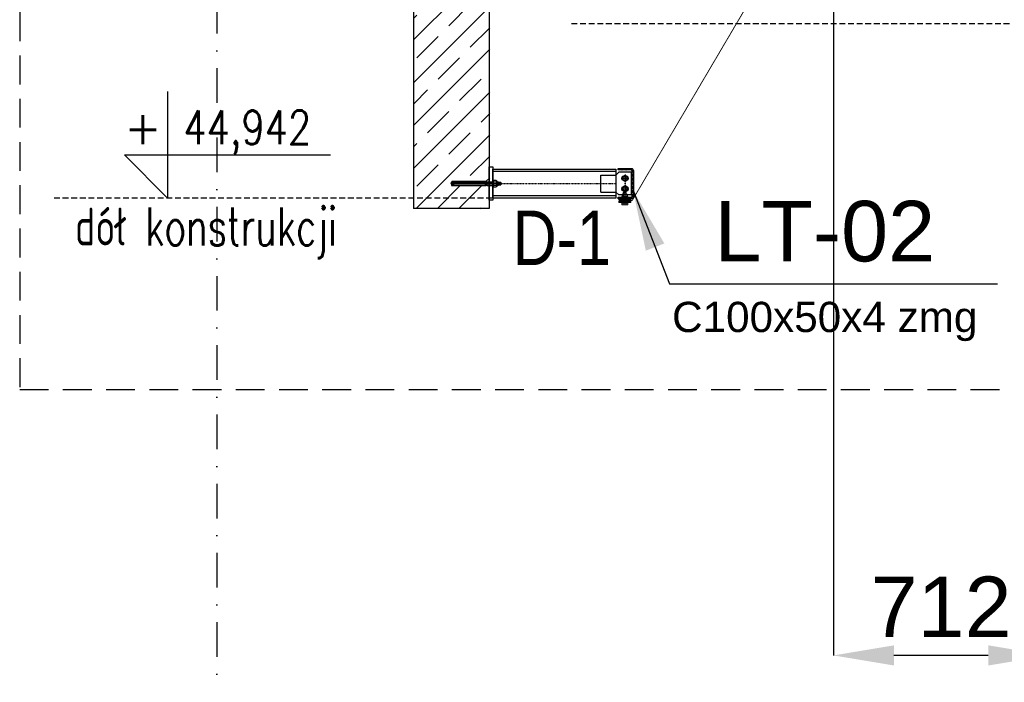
# Model space of a CAD drawing. Header units: millimetres. Extents: x -34919 to 306996, y -293018 to -145733.
# Tile 3 of 256: x -7495 to -4241, y -199718 to -197530. Entities that reach past the tile are written whole.
import ezdxf
from ezdxf.enums import TextEntityAlignment as Align

# ---------------------------------------------------------------- set-up
doc = ezdxf.new("R2010")
doc.units = ezdxf.units.MM
doc.header["$LTSCALE"] = 3
for name, pattern in [('DASHDOT', [25.4, 12.7, -6.35, 0, -6.35]), ('DASHED', [19.05, 12.7, -6.35]), ('DASHED2', [9.525, 6.35, -3.175]), ('HIDDEN', [9.525, 6.35, -3.175]), ('PRZE', [0.8, 0.4, -0.2, 0, -0.2])]:
    doc.linetypes.add(name, pattern=pattern)
doc.layers.add('-KONTURY', color=7, linetype='Continuous', lineweight=18)
doc.layers.add('OPISY', color=2, linetype='Continuous', lineweight=13)
for name, color, linetype in [('AR-----H0_HATCHES_RASTERIT', 8, 'Continuous'), ('ARF2000E0_LOAD_BEARING_KANTAVAT', 1, 'Continuous'), ('C', 4, 'PRZE'), ('K-Podkonstrukcja ścian', 4, 'Continuous'), ('LAYER1', 7, 'Continuous'), ('LISTWA CEOWA', 2, 'Continuous'), ('poziome 1', 7, 'Continuous'), ('slupki', 7, 'Continuous'), ('stezenia', 4, 'Continuous'), ('STĘŻENIA_OPIS', 4, 'Continuous')]:
    doc.layers.add(name, color=color, linetype=linetype)
doc.styles.add('ROMANS', font='romans.shx')
doc.styles.get("Standard").update_dxf_attribs({"font": 'arial.ttf', "height": 25})
doc.dimstyles.new('STANDARD-100', dxfattribs={"dimscale": 100, "dimtxt": 2, "dimasz": 2, "dimexe": 0, "dimexo": 0, "dimgap": 0.6, "dimtad": 1, "dimdec": 0, "dimzin": 12, "dimdsep": 46, "dimtxsty": 'Standard', "dimcen": 1, "dimclrd": 256, "dimclre": 256, "dimclrt": 2, "dimadec": 0, "dimazin": 0, "dimtfac": 1, "dimtdec": 0, "dimtmove": 0, "dimatfit": 3, "dimfxl": 0, "dimtolj": 1, "dimtzin": 0, "dimarcsym": 0})

# ---------------------------------------------------------------- blocks, each defined once
blk = doc.blocks.new('*D1683')
at = {"lineweight": -2, "transparency": 16777216}
for p, q in [((-4805.5, -196970.8, 0), (-4805.5, -199629.5, 0)), ((-4093.5, -196979.2, 0), (-4093.5, -199629.5, 0)), ((-4293.5, -199629.5, 0), (-4605.5, -199629.5, 0))]:
    blk.add_line(p, q, dxfattribs=at)
at = {"transparency": 16777216}
for points in [[(-4605.5, -199596.2, 0), (-4605.5, -199662.8, 0), (-4805.5, -199629.5, 0)], [(-4293.5, -199596.2, 0), (-4293.5, -199662.8, 0), (-4093.5, -199629.5, 0)]]:
    blk.add_solid(points, dxfattribs=at)
at = {"layer": 'Defpoints', "color": 0, "transparency": 16777216}
for p in [(-4805.5, -196970.8, 0), (-4093.5, -196979.2, 0), (-4805.5, -199629.5, 0)]:
    blk.add_point(p, dxfattribs=at)
at = {"color": 2, "transparency": 16777216, "insert": (-4449.5, -199469.1, 0), "char_height": 200, "attachment_point": 5}
blk.add_mtext('\\A1;712', dxfattribs=at)
blk = doc.blocks.new('CLMP2', base_point=(-240.02793, 677.2178))
at = {"layer": 'LAYER1', "color": 0, "linetype": 'Continuous'}
for p, q in [((-228.02793, 842.16751), (-235.02793, 839.69709)), ((-235.02793, 727.51421), (-235.02793, 839.69709)), ((-234.02793, 838.76421), (-222.02793, 838.76421)), ((-234.02793, 838.76421), (-234.02793, 730.17843)), ((-232.95793, 835.3444), (-232.95793, 730.17843)), ((-228.02793, 842.16751), (-228.02793, 677.2178)), ((-228.02793, 842.16751), (-221.02793, 839.69709)), ((-223.09793, 835.3444), (-223.09793, 730.17843)), ((-222.02793, 838.76421), (-222.02793, 730.17843)), ((-221.02793, 727.51421), (-221.02793, 839.69709)), ((-228.02793, 727.51421), (-235.02793, 727.51421)), ((-234.02793, 730.17843), (-233.32082, 729.47132)), ((-228.02793, 730.17843), (-234.02793, 730.17843)), ((-234.02793, 724.85), (-233.32082, 725.55711)), ((-234.02793, 724.85), (-234.02793, 704.85)), ((-228.02793, 724.85), (-234.02793, 724.85)), ((-233.02793, 728.76421), (-233.02793, 726.26421)), ((-232.95793, 724.85), (-232.95793, 704.85)), ((-232.13688, 728.76421), (-228.02793, 728.76421)), ((-232.13688, 726.26421), (-228.02793, 726.26421)), ((-228.02793, 730.17843), (-222.02793, 730.17843)), ((-223.91898, 728.76421), (-228.02793, 728.76421)), ((-228.02793, 727.51421), (-221.02793, 727.51421)), ((-223.91898, 726.26421), (-228.02793, 726.26421)), ((-228.02793, 724.85), (-222.02793, 724.85)), ((-223.09793, 724.85), (-223.09793, 704.85)), ((-223.02793, 728.76421), (-223.02793, 726.26421)), ((-222.02793, 730.17843), (-222.73503, 729.47132)), ((-222.02793, 724.85), (-222.73503, 725.55711)), ((-222.02793, 724.85), (-222.02793, 704.85)), ((-216.02793, 704.85), (-240.02793, 704.85)), ((-240.02793, 704.85), (-240.02793, 702.35)), ((-216.02793, 702.35), (-240.02793, 702.35)), ((-238.99758, 701.50149), (-237.52793, 702.35)), ((-238.99758, 701.50149), (-238.99758, 693.19851)), ((-238.99758, 693.19851), (-237.52793, 692.35)), ((-218.52793, 702.35), (-237.52793, 702.35)), ((-237.52793, 692.35), (-218.52793, 692.35)), ((-234.02793, 692.35), (-234.02793, 687.69169)), ((-222.02793, 687.69169), (-234.02793, 687.69169)), ((-232.41059, 685.76421), (-234.02793, 687.69169)), ((-233.51276, 701.50149), (-233.51276, 693.19851)), ((-232.95793, 692.35), (-232.95793, 686.41651)), ((-232.41059, 685.76421), (-232.41059, 679.10321)), ((-230.21926, 685.75575), (-230.21926, 679.10321)), ((-228.02793, 704.85), (-228.02793, 704.85)), ((-225.8366, 685.75575), (-225.8366, 679.10321)), ((-223.64527, 685.76421), (-222.02793, 687.69169)), ((-223.64527, 685.76421), (-223.64527, 679.10321)), ((-223.09793, 692.35), (-223.09793, 686.41651)), ((-222.5431, 701.50149), (-222.5431, 693.19851)), ((-222.02793, 692.35), (-222.02793, 687.69169)), ((-217.05827, 701.50149), (-218.52793, 702.35)), ((-217.05827, 693.19851), (-218.52793, 692.35)), ((-217.05827, 701.50149), (-217.05827, 693.19851)), ((-216.02793, 704.85), (-216.02793, 702.35)), ((-232.41059, 679.10321), (-231.82342, 678.76421)), ((-231.82342, 678.76421), (-224.23243, 678.76421)), ((-223.64527, 679.10321), (-224.23243, 678.76421))]:
    blk.add_line(p, q, dxfattribs=at)
at = {"layer": 'LAYER1', "color": 0, "linetype": 'DASHED'}
for p, q in [((-234.52793, 704.85), (-234.52793, 702.35)), ((-221.52793, 704.85), (-221.52793, 702.35))]:
    blk.add_line(p, q, dxfattribs=at)
at = {"layer": 'LAYER1', "color": 0, "linetype": 'Continuous'}
for centre, radius, start, end in [((-228.02793, 838.76421), 6, 180, 0), ((-234.02793, 728.76421), 1, 0, 45), ((-234.02793, 726.26421), 1, 315, 0), ((-222.02793, 728.76421), 1, 135, 180), ((-222.02793, 726.26421), 1, 180, 225), ((-236.23992, 697.54309), 4.80691, 55.434907, 120), ((-236.23992, 697.15691), 4.80691, 240, 304.56509), ((-228.02793, 684.19851), 18.15149, 72.412046, 107.58795), ((-228.02793, 710.50149), 18.15149, 252.41205, 287.58795), ((-231.30883, 687.33723), 1.92048, 234.99226, 304.56509), ((-228.02793, 692.66874), 7.25199, 252.41205, 287.58795), ((-224.74703, 687.33723), 1.92048, 235.43491, 305.00774), ((-219.81594, 697.54309), 4.80691, 60, 124.56509), ((-219.81594, 697.15691), 4.80691, 235.43491, 300), ((-231.30883, 680.6847), 1.92048, 240, 304.56509), ((-228.02793, 686.0162), 7.25199, 252.41205, 287.58795), ((-224.74703, 680.6847), 1.92048, 235.43491, 300)]:
    blk.add_arc(centre, radius, start, end, dxfattribs=at)
blk = doc.blocks.new('poziom')
at = {"color": 4}
for p, q in [((0, 1.176), (0, 0.076)), ((-0.446, 0.522), (1.685, 0.522)), ((-0.446, 0.522), (0, 0.076))]:
    blk.add_line(p, q, dxfattribs=at)
at = {"color": 2, "style": 'ROMANS'}
blk.add_attdef('+', text='', height=0.35, dxfattribs=at).set_placement((-0.254, 0.632), align=Align.CENTER)
at = {"color": 2, "style": 'ROMANS', "width": 0.8}
blk.add_attdef('POZIOM', text='', height=0.35, dxfattribs=at).set_placement((0.824, 0.632), align=Align.CENTER)

msp = doc.modelspace()

# ---------------------------------------------------------------- hatches: boundary and pattern name
at = {"layer": '-KONTURY'}
h = msp.add_hatch(dxfattribs=at)
h.set_pattern_fill('ANSI31', color=256, scale=0.5, style=0)
h.set_pattern_definition([(45, (-27222.3425, -112676.3526), (-1.122532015, 1.122532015), [])])
h.paths.add_polyline_path([(-5498.509, -198125.153), (-5498.509, -198123.953), (-5501.309, -198121.153), (-5515.009, -198121.153), (-5515.009, -198125.153)])
h.paths.add_polyline_path([(-5475.009, -198125.153), (-5475.009, -198121.153), (-5488.709, -198121.153), (-5491.509, -198123.953), (-5491.509, -198125.153)])
h = msp.add_hatch(dxfattribs=at)
h.set_pattern_fill('ANSI31', color=256, scale=0.5, angle=90, style=0)
h.set_pattern_definition([(135, (-27271.6535, -112674.3526), (-1.122532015, -1.122532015), [])])
h.paths.add_polyline_path([(-5498.509, -198129.153), (-5515.009, -198129.153), (-5515.009, -198133.153), (-5498.509, -198133.153)])
h.paths.add_polyline_path([(-5475.009, -198129.153), (-5491.509, -198129.153), (-5491.509, -198133.153), (-5489.009, -198133.153), (-5475.009, -198133.153)])
at = {"layer": 'AR-----H0_HATCHES_RASTERIT'}
h = msp.add_hatch(dxfattribs=at)
h.set_pattern_fill('JIS_STN_1E', color=256, scale=100, style=0)
h.set_pattern_definition([(45, (-27218.65, -122596.42), (-70.71068, 70.71068), []), (45, (-27148.15, -122596.42), (-70.71068, 70.71068), [100, -50])])
h.paths.add_polyline_path([(-5941.566, -196403.213), (-6191.483, -196403.213), (-6191.483, -198153.152), (-5941.566, -198153.104), (-5941.566, -198077.104), (-5948.32, -198077.104), (-5950.984, -198077.127), (-5950.984, -198078.104), (-6063.167, -198078.104), (-6065.638, -198071.104), (-6063.167, -198064.104), (-5948.32, -198064.104), (-5948.32, -198065.104), (-5941.566, -198065.104)])
at = {"layer": 'slupki'}
h = msp.add_hatch(dxfattribs=at)
h.set_pattern_fill('ANSI32')
h.set_pattern_definition([(45, (-28359.307, -123055.466), (-6.7351921, 6.7351921), []), (45, (-28354.816, -123055.466), (-6.7351921, 6.7351921), [])])
h.paths.add_polyline_path([(-5466.759, -198027.653, 0.41421356), (-5473.259, -198021.153), (-5516.759, -198021.153), (-5516.759, -198026.153), (-5474.259, -198026.153, -0.41421356), (-5470.759, -198029.653), (-5470.759, -198112.653, -0.41421356), (-5474.259, -198116.153), (-5516.759, -198116.153), (-5516.759, -198121.153), (-5473.259, -198121.153, 0.41421356), (-5466.759, -198114.653)])

# ---------------------------------------------------------------- linework, layer by layer
at = {"layer": '-KONTURY'}
for p, q in [((-5498.509, -198123.953, 0), (-5491.509, -198123.953, 0)), ((-5498.509, -198133.153, 0), (-5498.509, -198129.153)), ((-5491.509, -198133.153, 0), (-5491.509, -198129.153))]:
    msp.add_line(p, q, dxfattribs=at)
at = {"layer": '-KONTURY', "linetype": 'HIDDEN', "const_width": 3, "elevation": 0}
for points in [[(-4842.519, -197062.036), (-5470.65, -198127.153)], [(-5515.596, -198127.153), (-5470.65, -198127.153)]]:
    msp.add_lwpolyline(points, dxfattribs=at)
at = {"layer": '-KONTURY', "elevation": 0}
for points in [[(-5499.089, -198100.153), (-5500.009, -198101.073)], [(-5501.309, -198121.153), (-5498.509, -198123.953), (-5498.509, -198125.153)], [(-5488.709, -198121.153), (-5491.509, -198123.953), (-5491.509, -198125.153)], [(-5504.827, -198140.792), (-5503.509, -198141.553)]]:
    msp.add_lwpolyline(points, dxfattribs=at)
at = {"layer": '-KONTURY', "extrusion": (1, 0, 0)}
for points, elevation in [([(-198130.653, 0), (-198101.073, 0)], -5500.009), ([(-198130.653, 0), (-198100.153, 0)], -5499.089), ([(-198141.653, 0), (-198100.053, 0)], -5495.009), ([(-198130.653, 0), (-198100.153, 0)], -5490.929), ([(-198130.653, 0), (-198101.073, 0)], -5490.009), ([(-198116.153, 0), (-198114.153, 0)], -5505.009), ([(-198135.153, 0), (-198133.153, 0)], -5505.009), ([(-198113.032, 0), (-198106.873, 0)], -5504.249), ([(-198135.753, 0), (-198135.153, 0)], -5502.709), ([(-198113.032, 0), (-198106.873, 0)], -5499.629), ([(-198135.153, 0), (-198131.573, 0)], -5499.603), ([(-198114.253, 0), (-198105.653, 0)], -5495.009), ([(-198116.253, 0), (-198114.053, 0)], -5495.009), ([(-198135.253, 0), (-198133.053, 0)], -5495.009), ([(-198135.153, 0), (-198131.573, 0)], -5490.415), ([(-198113.032, 0), (-198106.873, 0)], -5490.389), ([(-198135.753, 0), (-198135.153, 0)], -5487.309), ([(-198113.032, 0), (-198106.873, 0)], -5485.769), ([(-198114.153, 0), (-198116.153, 0)], -5485.009), ([(-198133.153, 0), (-198135.153, 0)], -5485.009), ([(-198140.792, 0), (-198135.753, 0)], -5504.827), ([(-198140.792, 0), (-198135.753, 0)], -5499.919), ([(-198140.792, 0), (-198135.753, 0)], -5490.099), ([(-198140.792, 0), (-198135.753, 0)], -5485.192)]:
    msp.add_lwpolyline(points, dxfattribs=dict(at, elevation=elevation))
at = {"layer": '-KONTURY', "extrusion": (0, 1, 0)}
for points, elevation in [([(5500.009, 0), (5490.009, 0)], -198101.073), ([(5499.089, 0), (5490.929, 0)], -198100.153), ([(5505.009, 0), (5485.009, 0)], -198114.153), ([(5485.009, 0), (5505.009, 0)], -198116.153), ([(5505.009, 0), (5485.009, 0)], -198133.153), ([(5485.009, 0), (5505.009, 0)], -198135.153), ([(5499.603, 0), (5502.709, 0)], -198135.153), ([(5487.709, 0), (5502.309, 0)], -198105.753), ([(5487.709, 0), (5502.309, 0)], -198114.153), ([(5500.009, 0), (5490.009, 0)], -198130.653), ([(5490.415, 0), (5499.603, 0)], -198135.153), ([(5487.309, 0), (5490.415, 0)], -198135.153), ([(5504.827, 0), (5502.709, 0)], -198135.753), ([(5486.509, 0), (5503.509, 0)], -198141.553), ([(5502.709, 0), (5487.309, 0)], -198135.753), ([(5487.309, 0), (5485.192, 0)], -198135.753)]:
    msp.add_lwpolyline(points, dxfattribs=dict(at, elevation=elevation))
at = {"layer": '-KONTURY', "extrusion": (-0.707107, -0.707107, 0), "elevation": 143960.634}
msp.add_lwpolyline([(136196.589, 0), (136195.288, 0)], dxfattribs=at)
at = {"layer": '-KONTURY', "elevation": 0}
for points in [[(-5515.009, -198125.153), (-5475.009, -198125.153), (-5475.009, -198121.153), (-5515.009, -198121.153)], [(-5515.009, -198125.153), (-5475.009, -198125.153), (-5475.009, -198121.153), (-5515.009, -198121.153)], [(-5515.009, -198133.153), (-5475.009, -198133.153), (-5475.009, -198129.153), (-5515.009, -198129.153)]]:
    msp.add_lwpolyline(points, close=True, dxfattribs=at)
at = {"layer": '-KONTURY', "extrusion": (-0.5, 0.866025, 0), "elevation": -168813.46}
msp.add_lwpolyline([(103820.256, 0), (103818.016, 0)], dxfattribs=at)
at = {"layer": '-KONTURY', "extrusion": (-0.5, -0.866025, 0), "elevation": 174323.043}
msp.add_lwpolyline([(94289.697, 0), (94291.937, 0)], dxfattribs=at)
at = {"layer": '-KONTURY', "extrusion": (0.914921, 0.403632, 0), "elevation": -85003.915}
msp.add_lwpolyline([(-179054.014, 0), (-179055.02, 0)], dxfattribs=at)
at = {"layer": '-KONTURY', "extrusion": (0.872939, -0.487829, 0), "elevation": 91853.433}
msp.add_lwpolyline([(-175638.67, 0), (-175639.724, 0)], dxfattribs=at)
at = {"layer": '-KONTURY', "extrusion": (0.872939, 0.487829, 0), "elevation": -101447.053}
msp.add_lwpolyline([(-170277.424, 0), (-170278.478, 0)], dxfattribs=at)
at = {"layer": '-KONTURY', "extrusion": (0.914921, -0.403632, 0), "elevation": 74948.911}
msp.add_lwpolyline([(-183489.935, 0), (-183490.941, 0)], dxfattribs=at)
at = {"layer": '-KONTURY', "extrusion": (0.5, 0.866025, 0), "elevation": -174308.469}
msp.add_lwpolyline([(-94302.621, 0), (-94300.381, 0)], dxfattribs=at)
at = {"layer": '-KONTURY', "extrusion": (0.5, -0.866025, 0)}
for points, elevation in [([(-103807.332, 0), (-103809.572, 0)], 168828.034), ([(-103820.711, 0), (-103822.232, 0)], 168852.364)]:
    msp.add_lwpolyline(points, dxfattribs=dict(at, elevation=elevation))
at = {"layer": '-KONTURY', "extrusion": (0, 0, -1)}
for centre, radius, start, end in [((5501.939, -198110.241, 0), 4.085, 64.438469, 124.438469), ((5501.939, -198109.664, 0), 4.085, 235.561531, 295.561531), ((5495.009, -198121.422, 0), 15.265, 72.383031, 107.616969), ((5495.009, -198098.483, 0), 15.265, 252.383031, 287.616969), ((5488.079, -198110.241, 0), 4.085, 55.561531, 115.561531), ((5488.079, -198109.664, 0), 4.085, 244.438469, 304.438469), ((5502.373, -198137.215), 4.338, 235.553128, 295.553128), ((5495.009, -198125.325), 16.227, 252.387526, 287.612474), ((5487.645, -198137.215), 4.338, 244.446872, 304.446872)]:
    msp.add_arc(centre, radius, start, end, dxfattribs=at)
at = {"color": 252, "linetype": 'DASHDOT', "ltscale": 3}
msp.add_line((-6843.375, -150578.031), (-6843.375, -201577.2), dxfattribs=at)
at = {"color": 4, "linetype": 'DASHED2'}
for p, q in [((-5671.516, -197542.741, 0), (29441.729, -197542.741, 0)), ((-5905.41, -198119.153, 0), (-7381.424, -198119.153, 0))]:
    msp.add_line(p, q, dxfattribs=at)
at = {"color": 9}
for p, q in [((-5524.203, -198031.153, 0), (-5931.375, -198031.153, 0)), ((-5514.703, -198033.653, 0), (-5524.203, -198043.153, 0)), ((-5474.203, -198033.653, 0), (-5514.703, -198033.653, 0)), ((-5474.203, -198033.653, 0), (-5474.203, -198108.653, 0)), ((-5574.203, -198099.153, 0), (-5574.203, -198043.153, 0)), ((-5574.203, -198043.153, 0), (-5524.203, -198043.153, 0)), ((-5574.203, -198099.153, 0), (-5524.203, -198099.153, 0)), ((-5514.703, -198108.653, 0), (-5524.203, -198099.153, 0)), ((-5524.203, -198111.153, 0), (-5931.375, -198111.153, 0)), ((-5474.203, -198108.653, 0), (-5514.703, -198108.653, 0))]:
    msp.add_line(p, q, dxfattribs=at)
at = {"color": 9, "linetype": 'HIDDEN', "ltscale": 0.025}
msp.add_line((-5524.203, -198043.153, 0), (-5524.203, -198099.153, 0), dxfattribs=at)
for p, q in [((-5507.203, -198053.653, 0), (-5481.203, -198053.653, 0)), ((-5494.203, -198040.653, 0), (-5494.203, -198066.653, 0)), ((-5507.203, -198088.653, 0), (-5481.203, -198088.653, 0)), ((-5494.203, -198075.653, 0), (-5494.203, -198101.653, 0))]:
    msp.add_line(p, q)
at = {"color": 251, "elevation": 0}
for points in [[(-5484.84, -198059.058), (-5494.203, -198064.464), (-5503.567, -198059.058), (-5503.567, -198048.247), (-5494.203, -198042.841), (-5484.84, -198048.247)], [(-5484.84, -198094.058), (-5494.203, -198099.464), (-5503.567, -198094.058), (-5503.567, -198083.247), (-5494.203, -198077.841), (-5484.84, -198083.247)]]:
    msp.add_lwpolyline(points, close=True, dxfattribs=at)
at = {"color": 251}
for centre in [(-5494.203, -198053.653, 0), (-5494.203, -198088.653, 0)]:
    msp.add_circle(centre, 9.363, dxfattribs=at)
at = {"color": 4}
for centre in [(-5494.203, -198053.653, 0), (-5494.203, -198088.653, 0)]:
    msp.add_circle(centre, 6.5, dxfattribs=at)
msp.add_point((-5494.203, -198071.153, 0))
at = {"layer": 'ARF2000E0_LOAD_BEARING_KANTAVAT'}
for p, q in [((-6193.375, -194268.683, 0), (-6193.375, -198153.2, 0)), ((-5943.458, -194268.683, 0), (-5943.458, -198153.2, 0)), ((-5943.375, -198153.153, 0), (-6193.375, -198153.2, 0)), ((-5943.375, -198153.153, 0), (-6193.375, -198153.2, 0))]:
    msp.add_line(p, q, dxfattribs=at)
at = {"layer": 'C', "color": 9, "ltscale": 2}
msp.add_line((-5943.375, -198071.153, 0), (-5524.203, -198071.153, 0), dxfattribs=at)
at = {"layer": 'K-Podkonstrukcja ścian', "color": 3, "elevation": 0}
msp.add_lwpolyline([(-5931.375, -198016.153), (-5931.375, -198126.153), (-5943.375, -198126.153), (-5943.375, -198016.153)], close=True, dxfattribs=at)
at = {"layer": 'K-Podkonstrukcja ścian', "color": 9, "elevation": 0}
msp.add_lwpolyline([(-5524.203, -198099.153), (-5524.203, -198119.153), (-5931.375, -198119.153), (-5931.375, -198023.153), (-5524.203, -198023.153), (-5524.203, -198043.153)], dxfattribs=at)
at = {"layer": 'poziome 1', "linetype": 'HIDDEN', "ltscale": 5}
msp.add_lwpolyline([(30729.318, -191361.493), (-7495.118, -191361.493), (-7495.118, -198751.614), (30729.318, -198751.614)], close=True, dxfattribs=at)
at = {"layer": 'poziome 1', "color": 2, "elevation": 0}
msp.add_lwpolyline([(-5516.759, -198026.153), (-5516.759, -198021.153), (-5473.259, -198021.153, -0.41421356), (-5466.759, -198027.653), (-5466.759, -198114.653, -0.41421356), (-5473.259, -198121.153), (-5516.759, -198121.153), (-5516.759, -198116.153), (-5474.259, -198116.153, 0.41421356), (-5470.759, -198112.653), (-5470.759, -198029.653, 0.41421356), (-5474.259, -198026.153)], format="xyb", close=True, dxfattribs=at)

# ---------------------------------------------------------------- block references
at = {"color": 4, "xscale": 320, "yscale": 320, "zscale": 320}
msp.add_blockref('poziom', (-7006.447, -198143.579, 0), dxfattribs=at).add_auto_attribs({'POZIOM': '44,942', '+': '+'})
at = {"extrusion": (0, 0, -1), "zscale": -1, "rotation": 270}
msp.add_blockref('CLMP2', (5903.743, -198059.153, 0), dxfattribs=at)

# ---------------------------------------------------------------- texts
at = {"layer": 'LISTWA CEOWA', "linetype": 'DASHDOT', "width": 0.8}
msp.add_text('D-1', height=180, dxfattribs=at).set_placement((-5865.34, -198340.207))
at = {"layer": 'OPISY', "color": 3, "style": 'ROMANS', "width": 0.7}
msp.add_text('dół konstrukcji', height=125, dxfattribs=at).set_placement((-6879.289, -198275.494, 0), align=Align.CENTER)
at = {"layer": 'STĘŻENIA_OPIS', "linetype": 'DASHDOT', "insert": (-4834.105, -198359.874), "char_height": 200, "attachment_point": 5}
msp.add_mtext('{\\farial|b0|i0|c238|p34;\\C3;LT-02\\P\\H0.5x;\\C256;C100x50x4 zmg}', dxfattribs=at)

# ---------------------------------------------------------------- dimensions: what is measured, and where the dimension line sits
at = {"color": 4}
dim = msp.add_linear_dim(base=(-4805.519, -199629.501, 0), p1=(-4093.519, -196979.176, 0), p2=(-4805.519, -196970.814, 0), dimstyle='STANDARD-100', dxfattribs=at)
dim.commit()
dim.dimension.update_dxf_attribs({"geometry": '*D1683', "text_midpoint": (-4449.519, -199469.092, 0)})

# ---------------------------------------------------------------- leaders
at = {"layer": 'stezenia', "color": 3}
msp.add_leader([(-5467.509, -198094.382), (-5347.482, -198402.252), (-4263.037, -198402.252)], dimstyle='STANDARD-100', override={"dimgap": 0.6, "dimtad": 0, "dimfxl": 1.25, "dimfxlon": 1}, dxfattribs=at)

doc.saveas('drawing.dxf')
